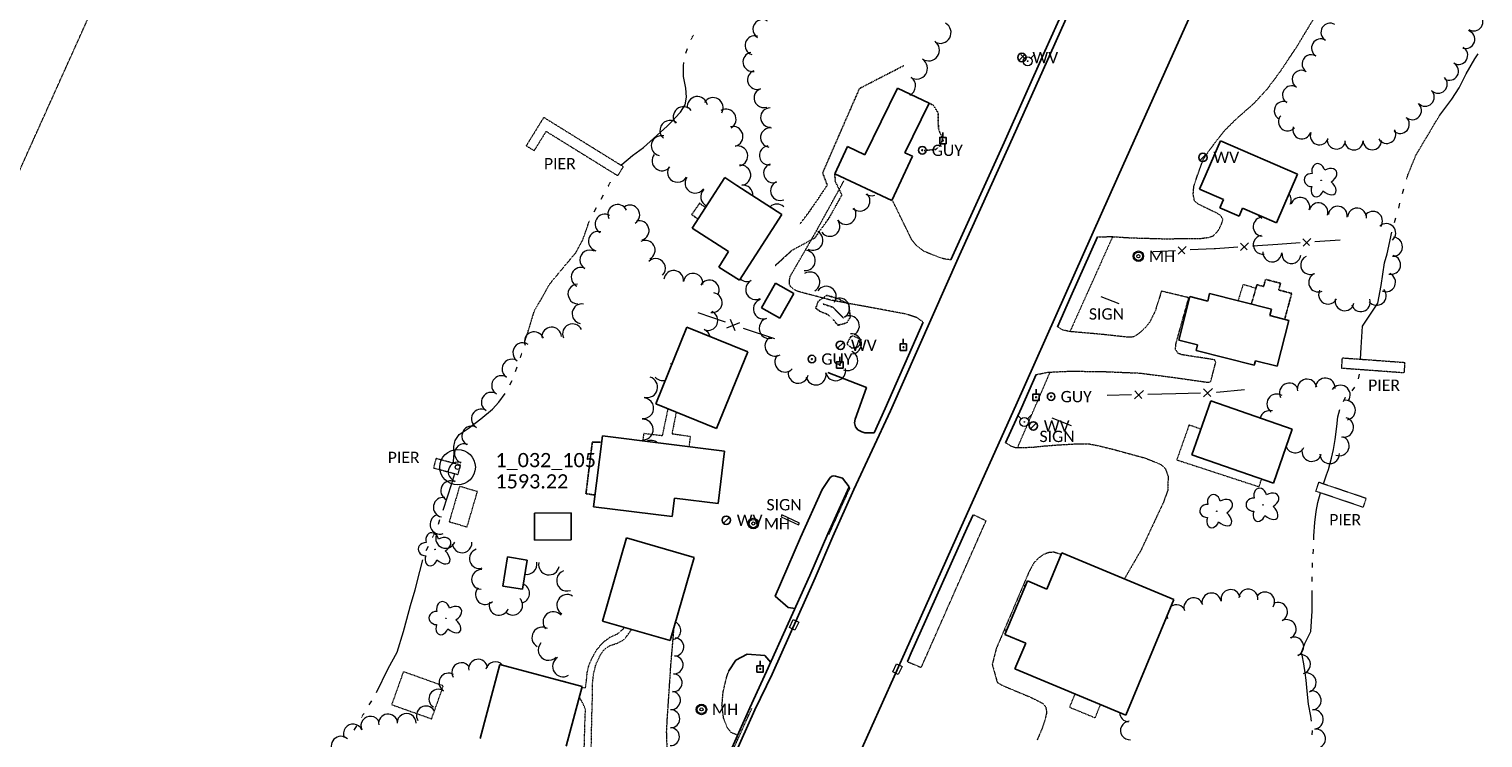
# Model space of a CAD drawing. Extents: x 386237 to 390135, y 96958 to 113752.
# Tile 60 of 116: x 387941 to 388556, y 102394 to 102694. Entities that reach past the tile are written whole.
import ezdxf
from ezdxf.enums import TextEntityAlignment as Align
from ezdxf.lldxf.tags import DXFTag

# ---------------------------------------------------------------- set-up
doc = ezdxf.new("R2010")
doc.units = 0
doc.header["$MEASUREMENT"] = 0
for name, pattern in [('Wisdot1', [0.0625, 0.03125, -0.03125]), ('Wisdot3', [0.1875, 0.125, -0.0625]), ('Wisdot5', [0.1, 0.05, -0.05]), ('Wisdot6', [0.375, 0.125, -0.0625, 0.03125, -0.0625, 0.03125, -0.0625])]:
    doc.linetypes.add(name, pattern=pattern)
for name, color, linetype, lineweight in [('E_BLD', 231, 'Continuous', 25), ('E_DRN', 41, 'Continuous', 18), ('E_DTM_SlopeBottom', 81, 'Wisdot1', 25), ('E_DTM_SlopeTop', 81, 'Wisdot1', 25), ('E_DWY', 51, 'Wisdot3', 18), ('E_LAND_Vegetation', 81, 'Continuous', 18), ('E_MAP_Limits', 81, 'Wisdot3', 18), ('E_MAP_PassPoints', 41, 'Continuous', 18), ('E_MISCPROP_HvyDash', 231, 'Wisdot3', 25), ('E_MISCPROP_Railing', 31, 'Continuous', 18), ('E_PATH_Sidewalk', 51, 'Wisdot5', 18), ('E_RDWY', 21, 'Continuous', 25), ('E_RDWY_AsphConc', 201, 'Continuous', 25), ('E_RDWY_C_and_G', 21, 'Continuous', 25), ('E_SGN', 21, 'Continuous', 18), ('E_STRUCT_Pier', 252, 'Wisdot3', 25), ('E_UTL_EGuyWire', 201, 'Continuous', 25), ('E_UTL_EPowerPole', 231, 'Eelec', 25), ('E_UTL_MH', 31, 'Continuous', 18), ('E_UTL_W', 171, 'Continuous', 25), ('E_UTL_WHydrant', 131, 'Continuous', 18), ('E_WTR', 131, 'Wisdot6', 18), ('E_WTR_Dock_Pier', 131, 'Wisdot3', 18), ('E_WTR_Elevations', 131, 'Continuous', 18), ('E_WTR_FlowLine', 131, 'Wisdot6', 18)]:
    doc.layers.add(name, color=color, linetype=linetype, lineweight=lineweight)
doc.styles.add('CalibriLight', font='calibril.ttf')
tags = doc.linetypes.add('Eelec', pattern='A,0.275,-0.05,["E",CalibriLight,S=0.07,R=0,X=-0.025,Y=-0.035],-0.05,0.875', length=1.25).pattern_tags.tags
tags[6] = DXFTag(74, 10)

# ---------------------------------------------------------------- blocks, each defined once
blk = doc.blocks.new('PP')
at = {"layer": 'E_MAP_PassPoints', "lineweight": 0}
for radius in [7.5, 0.96]:
    blk.add_circle((0, 0), radius, dxfattribs=at)
blk = doc.blocks.new('GUY')
at = {"color": 0, "linetype": 'ByBlock', "lineweight": -2, "transparency": 16777216}
for radius in [4, 0.5]:
    blk.add_circle((0, 0), radius, dxfattribs=at)
at = {"color": 0, "linetype": 'ByBlock', "lineweight": -2, "transparency": 16777216, "style": 'CalibriLight'}
blk.add_text('GUY', height=12, dxfattribs=at).set_placement((10, 0), align=Align.MIDDLE_LEFT)
blk = doc.blocks.new('HYD')
at = {"color": 0, "linetype": 'ByBlock', "lineweight": -2, "transparency": 16777216}
for p, q in [((-3.8, 3.8), (-8.3, 8.3)), ((3.8, 3.8), (8.3, 8.3))]:
    blk.add_line(p, q, dxfattribs=at)
for radius in [5.48, 0.42]:
    blk.add_circle((0, 0), radius, dxfattribs=at)
blk = doc.blocks.new('INLET')
at = {"color": 0, "linetype": 'ByBlock', "lineweight": -2, "transparency": 16777216, "flags": 128}
blk.add_lwpolyline([(-7.5, 10), (7.5, 10), (7.5, 0), (-7.5, 0)], close=True, dxfattribs=at)
blk = doc.blocks.new('MH')
at = {"color": 0, "linetype": 'ByBlock', "lineweight": -2, "transparency": 16777216}
for radius in [5, 4, 1.5]:
    blk.add_circle((0, 0), radius, dxfattribs=at)
at = {"color": 0, "linetype": 'ByBlock', "lineweight": -2, "transparency": 16777216, "style": 'CalibriLight'}
blk.add_text('MH', height=10.8, dxfattribs=at).set_placement((10, 0), align=Align.MIDDLE_LEFT)
blk = doc.blocks.new('PIER')
at = {"color": 0, "linetype": 'ByBlock', "lineweight": -2, "transparency": 16777216, "style": 'CalibriLight'}
blk.add_text('PIER', height=10.8, dxfattribs=at).set_placement((-16.8, -5.4))
blk = doc.blocks.new('PPOL')
at = {"color": 0, "linetype": 'ByBlock', "lineweight": -2, "transparency": 16777216}
blk.add_line((-0.1, 4.5), (-0.1, 11.6), dxfattribs=at)
at = {"color": 0, "linetype": 'ByBlock', "lineweight": -2, "transparency": 16777216, "flags": 128}
blk.add_lwpolyline([(-4.6, -4.5), (4.4, -4.5), (4.4, 4.5), (-4.6, 4.5)], close=True, dxfattribs=at)
at = {"color": 0, "linetype": 'ByBlock', "lineweight": -2, "transparency": 16777216}
blk.add_circle((0, 0), 0.582, dxfattribs=at)
blk = doc.blocks.new('SIGN')
at = {"color": 0, "linetype": 'ByBlock', "lineweight": -2, "transparency": 16777216, "style": 'CalibriLight'}
blk.add_text('SIGN', height=12, dxfattribs=at).set_placement((0, 0), align=Align.MIDDLE_CENTER)
blk = doc.blocks.new('DTRE')
at = {"color": 0, "linetype": 'ByBlock', "lineweight": -2, "transparency": 16777216}
blk.add_circle((-0.18, 0), 0.183, dxfattribs=at)
for centre, major_axis, ratio in [((-1.87, 5.32), (1.36, -4.98), 0.782863), ((-5.87, 0.15), (4.93, -0.12), 0.832022), ((4.06, 2.74), (-5.27, -2.93), 0.691916), ((-2.49, -5.24), (1.8, 4.86), 0.716896), ((3.54, -3.71), (-5.01, 4.58), 0.560249)]:
    blk.add_ellipse(centre, major_axis=major_axis, ratio=ratio, start_param=1.570796, end_param=4.712389, dxfattribs=at)
blk = doc.blocks.new('WV')
at = {"color": 0, "linetype": 'ByBlock', "lineweight": -2, "transparency": 16777216}
blk.add_line((-2.8, -2.8), (2.8, 2.8), dxfattribs=at)
blk.add_circle((0, 0), 4, dxfattribs=at)
at = {"color": 0, "linetype": 'ByBlock', "lineweight": -2, "transparency": 16777216, "style": 'CalibriLight'}
blk.add_text('WV', height=10.8, dxfattribs=at).set_placement((10, 0), align=Align.MIDDLE_LEFT)

msp = doc.modelspace()

# ---------------------------------------------------------------- linework, layer by layer
at = {"layer": 'E_BLD', "ltscale": 5}
for p, q in [((388294.56, 102640.76), (388308.44, 102668.87)), ((388321.78, 102662.56), (388308.44, 102668.87)), ((388321.78, 102662.56), (388311.55, 102641.57)), ((388445.04, 102646.66), (388436.17, 102626.22)), ((388477.6, 102632.51), (388445.04, 102646.66)), ((388445.04, 102646.66), (388445.04, 102646.66)), ((388281.93, 102632.66), (388287.32, 102644.16)), ((388287.32, 102644.16), (388294.56, 102640.76)), ((388314.73, 102640.13), (388305.97, 102621.38)), ((388311.55, 102641.57), (388314.73, 102640.13)), ((388305.97, 102621.38), (388281.93, 102632.66)), ((388468.69, 102612), (388477.6, 102632.51)), ((388477.6, 102632.51), (388477.6, 102632.51)), ((388235.38, 102631.1), (388221.61, 102609.76)), ((388240.47, 102627.81), (388235.38, 102631.1)), ((388235.38, 102631.1), (388235.38, 102631.1)), ((388259.54, 102615.51), (388240.47, 102627.81)), ((388240.47, 102627.81), (388240.47, 102627.81)), ((388436.17, 102626.22), (388446.28, 102621.83)), ((388446.28, 102621.83), (388444.75, 102618.29)), ((388446.28, 102621.83), (388446.28, 102621.83)), ((388241.58, 102587.68), (388259.54, 102615.51)), ((388259.54, 102615.51), (388259.54, 102615.51)), ((388444.75, 102618.29), (388444.75, 102618.29)), ((388444.75, 102618.29), (388452.85, 102614.77)), ((388452.85, 102614.77), (388454.35, 102618.23)), ((388454.35, 102618.23), (388454.35, 102618.23)), ((388454.35, 102618.23), (388468.69, 102612)), ((388221.61, 102609.76), (388237.04, 102599.8)), ((388468.69, 102612), (388468.69, 102612)), ((388237.04, 102599.8), (388232.85, 102593.31)), ((388237.04, 102599.8), (388237.04, 102599.8)), ((388232.85, 102593.31), (388232.85, 102593.31)), ((388232.85, 102593.31), (388241.58, 102587.68)), ((388256.81, 102586.48), (388250.88, 102576.05)), ((388264.56, 102582.07), (388256.81, 102586.48)), ((388258.63, 102571.64), (388264.56, 102582.07)), ((388431.95, 102580.78), (388427.35, 102562.45)), ((388439.58, 102578.87), (388431.95, 102580.78)), ((388431.95, 102580.78), (388431.95, 102580.78)), ((388440.39, 102582.07), (388439.58, 102578.87)), ((388439.58, 102578.87), (388439.58, 102578.87)), ((388466.51, 102575.51), (388440.39, 102582.07)), ((388440.39, 102582.07), (388440.39, 102582.07)), ((388250.88, 102576.05), (388258.63, 102571.64)), ((388465.83, 102572.76), (388466.51, 102575.51)), ((388473.83, 102570.75), (388465.83, 102572.76)), ((388465.83, 102572.76), (388465.83, 102572.76)), ((388468.97, 102551.4), (388473.83, 102570.75)), ((388473.83, 102570.75), (388473.83, 102570.75)), ((388206.28, 102535.53), (388219.42, 102567.94)), ((388219.42, 102567.94), (388219.42, 102567.94)), ((388219.42, 102567.94), (388245.13, 102557.52)), ((388427.35, 102562.45), (388435.26, 102560.47)), ((388435.26, 102560.47), (388434.64, 102558.01)), ((388435.26, 102560.47), (388435.26, 102560.47)), ((388245.13, 102557.52), (388231.98, 102525.11)), ((388245.13, 102557.52), (388245.13, 102557.52)), ((388434.64, 102558.01), (388459.25, 102551.83)), ((388459.25, 102551.83), (388459.73, 102553.73)), ((388459.73, 102553.73), (388459.73, 102553.73)), ((388459.73, 102553.73), (388468.97, 102551.4)), ((388231.98, 102525.11), (388206.28, 102535.53)), ((388432.91, 102513.9), (388440.87, 102536.78)), ((388440.87, 102536.78), (388475.29, 102524.8)), ((388440.87, 102536.78), (388440.87, 102536.78)), ((388179.99, 102492), (388183.74, 102521.94)), ((388183.74, 102521.94), (388235.33, 102515.49)), ((388183.74, 102521.94), (388183.74, 102521.94)), ((388231.98, 102525.11), (388231.98, 102525.11)), ((388475.29, 102524.8), (388467.32, 102501.92)), ((388475.29, 102524.8), (388475.29, 102524.8)), ((388235.33, 102515.49), (388232.56, 102493.35)), ((388235.33, 102515.49), (388235.33, 102515.49)), ((388467.32, 102501.92), (388432.91, 102513.9)), ((388213.23, 102487.83), (388179.99, 102492)), ((388214.21, 102495.65), (388213.23, 102487.83)), ((388232.56, 102493.35), (388214.21, 102495.65)), ((388214.21, 102495.65), (388214.21, 102495.65)), ((388154.95, 102489.33), (388170.45, 102489.45)), ((388155.04, 102477.87), (388154.95, 102489.33)), ((388170.45, 102489.45), (388170.54, 102477.99)), ((388213.23, 102487.83), (388213.23, 102487.83)), ((388183.74, 102443.7), (388193.86, 102478.83)), ((388193.86, 102478.83), (388222.43, 102470.61)), ((388170.54, 102477.99), (388155.04, 102477.87)), ((388371.54, 102457.24), (388377.91, 102472.53)), ((388377.91, 102472.53), (388377.91, 102472.53)), ((388377.91, 102472.53), (388425.28, 102452.77)), ((388143.59, 102470.81), (388141.58, 102458.53)), ((388151.87, 102469.46), (388143.59, 102470.81)), ((388143.59, 102470.81), (388143.59, 102470.81)), ((388149.87, 102457.18), (388151.87, 102469.46)), ((388151.87, 102469.46), (388151.87, 102469.46)), ((388222.43, 102470.61), (388212.32, 102435.47)), ((388222.43, 102470.61), (388222.43, 102470.61)), ((388353.88, 102437.99), (388363.33, 102460.66)), ((388363.33, 102460.66), (388363.33, 102460.66)), ((388363.33, 102460.66), (388371.54, 102457.24)), ((388141.58, 102458.53), (388149.87, 102457.18)), ((388149.87, 102457.18), (388149.87, 102457.18)), ((388371.54, 102457.24), (388371.54, 102457.24)), ((388425.28, 102452.77), (388404.92, 102403.95)), ((388212.32, 102435.47), (388183.74, 102443.7)), ((388183.74, 102443.7), (388183.74, 102443.7)), ((388212.32, 102435.47), (388212.32, 102435.47)), ((388362.62, 102434.35), (388353.88, 102437.99)), ((388358.09, 102423.48), (388362.62, 102434.35)), ((388362.62, 102434.35), (388362.62, 102434.35)), ((388140.35, 102425.41), (388132, 102394.1)), ((388175.14, 102416.13), (388140.35, 102425.41)), ((388140.35, 102425.41), (388140.35, 102425.41)), ((388404.92, 102403.95), (388358.09, 102423.48)), ((388168.41, 102390.9), (388175.14, 102416.13)), ((388175.14, 102416.13), (388175.14, 102416.13)), ((388404.92, 102403.95), (388404.92, 102403.95))]:
    msp.add_line(p, q, dxfattribs=at)
at = {"layer": 'E_DTM_SlopeBottom', "flags": 128}
for points in [[(388274.9, 102578.84), (388273.88, 102575.87)], [(388278.53, 102581.33), (388274.9, 102578.84)], [(388282.59, 102580.22), (388278.53, 102581.33)], [(388287.68, 102577.71), (388282.59, 102580.22)], [(388288.51, 102572.21), (388287.68, 102577.71)], [(388273.88, 102575.87), (388275.85, 102574.46)], [(388275.85, 102574.46), (388279.04, 102573.23)], [(388279.04, 102573.23), (388281.26, 102571.11)], [(388281.26, 102571.11), (388283.17, 102568.72)], [(388286.99, 102569.71), (388288.51, 102572.21)], [(388283.17, 102568.72), (388286.99, 102569.71)]]:
    msp.add_lwpolyline(points, dxfattribs=at)
at = {"layer": 'E_DTM_SlopeTop', "flags": 128}
for points in [[(388267.1, 102611.38), (388270.91, 102616.39), (388274.38, 102621.37), (388278.75, 102627.92), (388276.81, 102633.1), (388292.35, 102668.72), (388299.81, 102672.58), (388311.11, 102678.37)], [(388321.78, 102662.56), (388323.64, 102661.57), (388325.56, 102658.49), (388325.57, 102655.24), (388325.88, 102651.08), (388327.57, 102647.7), (388326.68, 102644.7), (388324.52, 102642.92), (388319.61, 102642.56)], [(388256.76, 102593.9), (388263.83, 102600.36), (388273.43, 102605.52), (388279.67, 102614.28), (388284.91, 102623.77), (388282.12, 102629.45), (388281.93, 102632.66)], [(388285.56, 102571.77), (388281.16, 102576.29), (388276.85, 102577.71)]]:
    msp.add_lwpolyline(points, dxfattribs=at)
msp.add_lwpolyline([(388288.67, 102563.85), (388287.05, 102560.87), (388289.12, 102559.04), (388291.6, 102559.48), (388292.63, 102560.58), (388293.02, 102562.7), (388289.55, 102564.25)], close=True, dxfattribs=at)
at = {"layer": 'E_DWY', "flags": 128}
for points in [[(388393.03, 102606.07), (388398.97, 102606.16), (388407.16, 102605.64), (388421.48, 102605.24), (388436.77, 102605.41), (388439.77, 102605.79), (388442.02, 102606.54), (388444.08, 102608.79), (388445.34, 102611.27), (388446.03, 102613.42), (388444.96, 102615.14), (388443.22, 102616.16), (388438.05, 102618.65), (388435.12, 102620.15), (388433.94, 102621.43), (388433.45, 102623.99), (388433.7, 102627.26), (388434.98, 102631.25), (388437.71, 102638.83), (388440.43, 102642.86), (388446.53, 102650.77), (388451.89, 102656.09), (388459.18, 102662.5), (388464.91, 102668.72), (388470.33, 102676), (388477.38, 102686.58), (388483.58, 102696.87), (388487.65, 102703.03), (388491.9, 102707.7), (388495.47, 102711.08), (388499.94, 102714.81), (388503.12, 102717.44), (388505.9, 102719.82), (388506.36, 102720.44), (388510.75, 102724.24), (388514.76, 102728.45), (388515.24, 102729.16)], [(388319.33, 102569.98), (388316.76, 102571.85), (388312.02, 102573.43), (388296.42, 102576.33), (388280.39, 102579.27), (388272.36, 102581.39), (388266.47, 102582.95), (388264.75, 102583.69), (388263.44, 102584.74), (388262.85, 102585.85), (388262.71, 102587.64), (388263.15, 102589.48), (388273.9, 102608.07), (388285.87, 102629.88)], [(388331, 102596.33), (388327.96, 102596.75), (388323.44, 102598.35), (388319.56, 102599.99), (388316.57, 102602.22), (388314.5, 102604.73), (388306.5, 102621.1)], [(388367.09, 102547.87), (388372.09, 102548.86), (388381.51, 102549.31), (388395.89, 102549.12), (388410.95, 102548.49), (388424.58, 102546.73), (388439.76, 102544.59), (388440.82, 102544.82), (388442.99, 102553.14), (388442.48, 102554.11), (388428.75, 102556.22), (388427.05, 102556.81), (388425.9, 102558.6), (388426.21, 102561.15), (388431.57, 102580.33), (388420.02, 102583.11), (388417.36, 102574.68), (388415.18, 102570.25), (388412.88, 102567.33), (388410.38, 102565.19), (388408.46, 102563.81), (388406.17, 102563.63), (388393.94, 102564.92), (388381.3, 102566.03), (388378.14, 102566.73), (388376.08, 102568.08)], [(388354.16, 102519.09), (388356.48, 102517.63), (388358.11, 102517.11), (388360.78, 102517.03), (388365.53, 102517.18), (388370.9, 102517.74), (388376.35, 102518.16), (388383.04, 102518.54), (388389.16, 102518.65), (388393.78, 102517.71), (388399.81, 102516.23), (388413.16, 102512.58), (388419.49, 102510.04), (388421.57, 102508.32), (388422.85, 102504.89), (388422.67, 102498.88), (388420.82, 102493.83), (388411.35, 102473.61), (388408.61, 102468.92), (388404.32, 102461.51)], [(388312.6, 102426.59), (388318.49, 102424.11), (388345.87, 102486.06), (388340.37, 102488.64)], [(388377.59, 102471.77), (388376.75, 102472.15), (388374.39, 102472.83), (388372.17, 102472.59), (388369.93, 102471.69), (388367.95, 102470.24), (388366.15, 102468.37), (388364.12, 102464.75), (388350.2, 102432.13), (388348.48, 102425.43), (388350.59, 102417.8), (388352.78, 102416.53), (388364.86, 102411.47), (388365.66, 102411.07)], [(388210.81, 102396.52), (388211.13, 102402.43), (388211.73, 102411.42), (388212.62, 102424.99), (388213.95, 102440.46), (388213.82, 102440.7)], [(388241, 102395.39), (388238.21, 102396.59), (388236.46, 102398.69), (388234.92, 102402.76), (388234.23, 102407.9), (388234.72, 102413.71), (388236.18, 102419.96), (388237.14, 102422.72)], [(388365.66, 102411.07), (388369.67, 102409.03), (388371.09, 102407.48), (388371.49, 102405.13), (388370.79, 102402.05), (388369.69, 102398.64), (388367.42, 102393.37)], [(388210.81, 102396.52), (388210.91, 102387.42), (388211.16, 102382.39), (388210.48, 102380.82), (388209.47, 102379.95), (388175.71, 102378.84), (388162.69, 102378.26)]]:
    msp.add_lwpolyline(points, dxfattribs=at)
at = {"layer": 'E_LAND_Vegetation'}
for centre, radius, start, end in [((388552.04, 102696.92), 3.88, 236.46069, 56.46069), ((388251.37, 102693.79), 4.07, 57.96658, 237.96658), ((388326.51, 102692.35), 4.56, 241.02438, 61.02438), ((388491.32, 102692.45), 3.88, 59.06353, 239.06353), ((388248.07, 102686.95), 4.07, 72.63635, 252.63635), ((388321.6, 102684.95), 4.56, 234.97095, 54.97095), ((388487.33, 102685.8), 3.88, 59.06353, 239.06353), ((388548.61, 102689.5), 3.88, 252.13551, 72.13551), ((388247.19, 102679.97), 4.07, 99.83121, 279.83121), ((388483.32, 102679.12), 3.88, 57.84829, 237.84829), ((388545.6, 102682.78), 3.88, 239.88636, 59.88636), ((388249.1, 102672.42), 4.07, 109.69543, 289.69543), ((388316.55, 102677.26), 4.56, 237.42789, 57.42789), ((388479.19, 102672.55), 3.88, 57.84829, 237.84829), ((388541.71, 102676.07), 3.88, 239.88636, 59.88636), ((388311.49, 102669.9), 4.56, 297.63275, 52.88226), ((388475.07, 102665.98), 3.88, 58.00674, 238.00674), ((388536.98, 102670.61), 3.88, 224.84034, 44.84034), ((388223.84, 102661.08), 4.26, 9.20684, 189.20684), ((388230.48, 102660.64), 4.26, 328.55482, 148.55482), ((388251.84, 102664.74), 4.07, 109.42975, 289.42975), ((388471.58, 102659.35), 3.88, 65.70704, 245.70704), ((388531.47, 102665.14), 3.88, 224.84034, 44.84034), ((388217.91, 102656.78), 4.26, 39.61636, 219.61636), ((388235.93, 102655.8), 4.26, 299.99673, 119.99673), ((388254.63, 102656.46), 4.07, 91.07563, 271.07563), ((388473.38, 102654.67), 3.88, 139.43739, 319.43739), ((388526.05, 102659.43), 3.88, 228.59715, 48.59715), ((388212.27, 102650.98), 4.26, 50.60631, 230.60631), ((388238.85, 102648.47), 4.26, 284.07935, 104.07935), ((388254.61, 102648), 4.07, 81.34571, 261.34571), ((388479.4, 102651.33), 3.88, 162.43186, 342.43186), ((388515.24, 102649.39), 3.88, 209.96771, 29.96771), ((388520.92, 102653.62), 3.88, 228.59715, 48.59715), ((388208.62, 102644.52), 4.26, 76.5177, 256.5177), ((388240.86, 102640.23), 4.26, 283.412, 103.412), ((388254.12, 102640.45), 4.07, 96.92657, 276.92657), ((388486.8, 102648.8), 3.88, 160.25692, 340.25692), ((388493.99, 102647.02), 3.88, 170.40273, 350.40273), ((388501.39, 102646.63), 3.88, 180.51406, 0.51406), ((388509.15, 102646.7), 3.88, 180.51406, 0.51406), ((388208.94, 102638.23), 4.26, 141.23032, 321.23032), ((388215.49, 102633.36), 4.26, 150.75053, 330.75053), ((388242.13, 102632.08), 4.26, 276.25648, 96.25648), ((388255.91, 102632.98), 4.07, 109.50811, 289.50811), ((388222.86, 102628.77), 4.26, 145.45163, 325.45163), ((388229.54, 102622.95), 4.26, 134.44158, 243.77571), ((388243.06, 102623.61), 4.26, 357.17562, 96.25648), ((388258.84, 102625.5), 4.07, 112.87696, 292.87696), ((388257.47, 102615.86), 4.07, 45.49309, 135.44329), ((388292.53, 102621.17), 4.25, 226.77604, 46.77604), ((388297.41, 102627.67), 4.25, 236.71207, 289.09406), ((388470.87, 102621.65), 4.02, 332.71469, 39.14749), ((388478.68, 102618.67), 4.02, 343.46701, 163.46701), ((388486.39, 102616.38), 4.02, 343.46701, 163.46701), ((388184.78, 102611.45), 4.15, 60.74821, 240.74821), ((388190.1, 102615.6), 4.15, 25.24669, 205.24669), ((388195.29, 102615.32), 4.15, 303.05117, 123.05117), ((388286.63, 102615.58), 4.25, 216.63527, 36.63527), ((388462.8, 102610.33), 4.02, 87.05521, 267.05521), ((388464.21, 102617.49), 4.02, 210.52984, 244.51418), ((388494.56, 102614.94), 4.02, 351.66618, 171.66618), ((388502.7, 102614.18), 4.02, 355.854, 175.854), ((388509.43, 102612.79), 4.02, 324.9662, 144.9662), ((388181.95, 102604.21), 4.15, 74.54924, 254.54924), ((388199.26, 102608.71), 4.15, 286.77609, 106.77609), ((388272.67, 102604.62), 4.25, 240.7425, 60.7425), ((388279.81, 102610.52), 4.25, 216.26795, 36.26795), ((388515.03, 102607.64), 4.02, 312.80601, 132.80601), ((388201.81, 102600.44), 4.15, 297.64062, 117.64062), ((388462.84, 102602.72), 4.02, 99.2114, 279.2114), ((388517.9, 102601.87), 4.02, 267.73283, 87.73283), ((388178.3, 102596.31), 4.15, 61.05547, 241.05547), ((388206.2, 102592.75), 4.15, 315.16594, 135.16594), ((388269.44, 102596.08), 4.25, 263.35014, 83.35014), ((388466.84, 102599.51), 4.02, 176.1676, 356.1676), ((388474.96, 102598.84), 4.02, 172.92324, 352.92324), ((388482.9, 102594.15), 4.02, 115.56803, 295.56803), ((388517.1, 102594.25), 4.02, 256.99131, 76.99131), ((388174.66, 102588.98), 4.15, 64.29931, 244.29931), ((388213.84, 102587.66), 4.15, 352.85142, 172.85142), ((388222.01, 102586.51), 4.15, 351.44046, 171.44046), ((388271.32, 102586.95), 4.25, 300.40971, 120.40971), ((388486.3, 102586.78), 4.02, 113.36708, 293.36708), ((388514.94, 102586.88), 4.02, 246.67966, 66.67966), ((388173.28, 102581.92), 4.15, 90.78633, 270.78633), ((388228.87, 102583.61), 4.15, 330.00492, 150.00492), ((388244.83, 102591.41), 4.25, 227.60923, 294.84545), ((388248.49, 102583.78), 4.25, 115.96309, 295.96309), ((388278.28, 102580.91), 4.25, 325.7753, 145.7753), ((388490.45, 102581.69), 4.02, 153.78773, 333.78773), ((388510.98, 102581.19), 4.02, 219.43211, 39.43211), ((388175.03, 102573.58), 4.15, 79.82174, 259.82174), ((388230.19, 102578.24), 4.15, 261.37232, 81.37232), ((388251.76, 102575.6), 4.25, 106.36972, 286.36972), ((388283.94, 102575.87), 4.25, 299.03017, 119.03017), ((388497.44, 102578.86), 4.02, 167.5868, 347.5868), ((388504.29, 102578.51), 4.02, 196.88712, 16.88712), ((388228.32, 102570.69), 4.15, 247.87603, 67.87603), ((388254.14, 102567.4), 4.25, 105.36038, 285.36038), ((388288.07, 102568.44), 4.25, 299.03017, 119.03017), ((388154.86, 102561.77), 4.15, 20.26459, 200.26459), ((388162.21, 102563.76), 4.15, 2.52758, 182.52758), ((388171.03, 102565.12), 4.15, 24.75872, 204.75872), ((388225.19, 102563), 4.15, 13.53165, 67.87603), ((388288.97, 102560.82), 4.25, 275.90457, 95.90457), ((388149.99, 102557.15), 4.15, 56.46599, 236.46599), ((388256.66, 102559.89), 4.25, 121.00244, 301.00244), ((388145.41, 102550.23), 4.15, 56.46599, 236.46599), ((388209.25, 102549.68), 4.37, 31.96468, 41.70561), ((388260.84, 102553.17), 4.25, 137.26686, 317.26686), ((388287.4, 102553.79), 4.25, 245.82779, 65.82779), ((388141.03, 102543.25), 4.15, 58.26775, 238.26775), ((388202.68, 102542.53), 4.37, 254.69347, 74.69347), ((388209.25, 102549.68), 4.37, 221.70561, 283.88984), ((388266.45, 102548.46), 4.25, 168.17779, 348.17779), ((388273.96, 102547.75), 4.25, 191.93333, 11.93333), ((388282.28, 102549.51), 4.25, 191.93333, 11.93333), ((388489.31, 102542.21), 4.15, 356.04826, 176.04826), ((388136.67, 102536.2), 4.15, 58.26775, 238.26775), ((388474.08, 102540.09), 4.15, 27.0612, 207.0612), ((388481.57, 102541.78), 4.15, 10.26313, 190.26313), ((388495.65, 102539.23), 4.15, 325.23309, 145.23309), ((388200.98, 102533.64), 4.37, 264.48792, 84.48792), ((388468.74, 102535.5), 4.15, 56.48853, 236.48853), ((388497.85, 102532.83), 4.15, 280.78298, 100.78298), ((388132.45, 102529.17), 4.15, 61.13193, 241.13193), ((388200.81, 102524.6), 4.37, 273.50061, 93.50061), ((388465.84, 102528.48), 4.15, 74.45254, 165.92911), ((388497.09, 102525.58), 4.15, 255.99638, 75.99638), ((388128.44, 102521.9), 4.15, 61.13193, 241.13193), ((388495.23, 102517.73), 4.15, 249.65953, 69.65953), ((388125.33, 102514.5), 4.15, 68.6151, 248.6151), ((388204.23, 102515.67), 4.37, 50.23509, 115.49383), ((388476.56, 102518.94), 4.15, 201.72534, 331.96839), ((388483.56, 102515.34), 4.15, 164.33884, 344.33884), ((388122.67, 102506.78), 4.15, 72.48041, 252.48041), ((388491.13, 102514.38), 4.15, 181.2021, 1.2021), ((388119.51, 102498.81), 4.15, 63.34298, 243.34298), ((388116.37, 102491.81), 4.15, 80.60808, 260.60808), ((388114.98, 102484.6), 4.15, 109.59727, 289.59727), ((388117.4, 102478.62), 4.15, 157.86946, 337.86946), ((388124.38, 102476.74), 4.15, 184.44395, 4.44395), ((388131.64, 102470.11), 4.15, 107.8283, 287.8283), ((388151.65, 102467.82), 4.39, 260.15154, 9.51738), ((388161.08, 102467.63), 4.39, 169.50245, 349.50245), ((388132.54, 102461.3), 4.15, 87.65521, 267.65521), ((388168.73, 102460.8), 4.39, 109.69767, 289.69767), ((388134.19, 102454.88), 4.15, 136.71085, 316.71085), ((388148.75, 102455.42), 4.15, 291.13334, 69.38906), ((388168.83, 102450.53), 4.39, 59.07935, 239.07935), ((388441.19, 102451.5), 4.07, 9.48076, 189.48076), ((388449.27, 102452.95), 4.07, 11.44416, 191.44416), ((388456.73, 102453.12), 4.07, 353.5709, 173.5709), ((388463.8, 102451.89), 4.07, 327.23085, 147.23085), ((388139.97, 102450.31), 4.15, 160.81163, 340.81163), ((388145.8, 102450.42), 4.15, 223.73181, 43.73181), ((388162.96, 102443.3), 4.39, 41.31244, 221.31244), ((388426.28, 102446.53), 4.07, 24.91839, 121.92578), ((388433.59, 102449.45), 4.07, 17.27548, 197.27548), ((388469.22, 102447.54), 4.07, 296.91663, 116.91663), ((388213.07, 102439.72), 3.79, 283.11063, 67.12215), ((388426.28, 102446.53), 4.07, 192.80482, 204.91839), ((388419.26, 102442.89), 4.07, 31.82176, 41.84745), ((388472.91, 102440.27), 4.07, 296.91663, 116.91663), ((388158.3, 102436.73), 4.39, 59.44184, 239.44184), ((388214.32, 102432.75), 3.79, 267.85469, 87.85469), ((388476.08, 102432.91), 4.07, 293.03399, 113.03399), ((388160.92, 102431.52), 4.39, 137.08237, 317.08237), ((388478.93, 102425.49), 4.07, 287.24199, 107.24199), ((388124.06, 102422.11), 4.03, 31.00593, 211.00593), ((388131.16, 102423.54), 4.03, 8.31769, 188.31769), ((388138.4, 102422.51), 4.03, 40.16221, 167.90524), ((388167.01, 102424.54), 4.39, 121.69955, 301.69955), ((388214.01, 102425.21), 3.79, 266.84615, 86.84615), ((388118.64, 102417.69), 4.03, 57.93829, 237.93829), ((388166.42, 102413.95), 4.39, 67.29454, 82.83257), ((388213.59, 102417.64), 3.79, 266.84615, 86.84615), ((388481.35, 102417.71), 4.07, 287.24199, 107.24199), ((388114.37, 102410.86), 4.03, 58.34201, 238.34201), ((388212.87, 102410.18), 3.79, 263.82457, 83.82457), ((388483.44, 102410.23), 4.07, 276.4651, 96.4651), ((388109.12, 102403.8), 4.03, 32.08283, 212.08283), ((388212.61, 102402.45), 3.79, 268.83831, 88.83831), ((388406.29, 102405.09), 3.92, 181.15723, 267.08764), ((388484.36, 102402.13), 4.07, 276.4651, 96.4651), ((388078.27, 102396.14), 4.03, 24.03091, 204.03091), ((388085.64, 102399.43), 4.03, 24.03091, 204.03091), ((388093.11, 102400.39), 4.03, 7.75531, 187.75531), ((388100.89, 102400.59), 4.03, 359.67596, 179.67596), ((388212.46, 102394.87), 3.79, 268.83831, 88.83831), ((388406.61, 102397.5), 3.92, 94.43686, 274.43686), ((388073.12, 102391), 4.03, 46.50408, 226.50408), ((388485.27, 102394.04), 4.07, 276.4651, 96.4651)]:
    msp.add_arc(centre, radius, start, end, dxfattribs=at)
at = {"layer": 'E_MAP_Limits', "lineweight": 0, "flags": 128}
msp.add_lwpolyline([(387611.94, 101911.57), (388041.89, 102866.29)], dxfattribs=at)
at = {"layer": 'E_MISCPROP_HvyDash', "flags": 128}
for points in [[(388224.08, 102613.59), (388221.42, 102615.44), (388224.79, 102620.24), (388227.22, 102618.45)], [(388458.03, 102577.63), (388460.39, 102585.84), (388463.18, 102585.06), (388464.02, 102588.07), (388470.34, 102586.44), (388469.57, 102583.6), (388475.09, 102582.17), (388472.09, 102571.19)], [(388183.4, 102519.24), (388179.43, 102519.38), (388176.73, 102497.54), (388180.6, 102496.94)]]:
    msp.add_lwpolyline(points, dxfattribs=at)
at = {"layer": 'E_MISCPROP_Railing', "ltscale": 5}
for p, q in [((388427.08, 102598.74), (388430.45, 102601.98)), ((388427.09, 102601.82), (388429.88, 102598.94)), ((388453.45, 102603.35), (388456.3, 102600.53)), ((388453.5, 102600.27), (388456.8, 102603.58)), ((388479.82, 102605.18), (388482.67, 102602.36)), ((388479.87, 102602.1), (388483.17, 102605.41)), ((388237.72, 102571.32), (388239.73, 102566.53)), ((388236.24, 102567.62), (388241.85, 102569.93)), ((388408.66, 102537.61), (388412.44, 102541.1)), ((388408.74, 102541), (388411.75, 102537.77)), ((388437.75, 102538.42), (388441.53, 102541.91)), ((388437.83, 102541.81), (388440.84, 102538.58))]:
    msp.add_line(p, q, dxfattribs=at)
at = {"layer": 'E_MISCPROP_Railing', "flags": 128}
for points in [[(388442.86, 102601.19), (388452.28, 102601.84)], [(388458.51, 102602.27), (388469.23, 102603.02)], [(388469.23, 102603.02), (388478.66, 102603.67)], [(388484.89, 102604.11), (388495.6, 102604.85)], [(388416.46, 102599.86), (388425.9, 102600.33)], [(388432.13, 102600.64), (388442.34, 102601.15), (388442.86, 102601.19)], [(388223.98, 102574.02), (388235.58, 102570.1)], [(388243.25, 102567.51), (388256.44, 102563.05)], [(388414.27, 102539.58), (388426.09, 102539.91)], [(388426.09, 102539.91), (388436.48, 102540.2)], [(388443.35, 102540.4), (388443.45, 102540.4), (388455.12, 102541.52)], [(388397, 102539.1), (388407.4, 102539.39)]]:
    msp.add_lwpolyline(points, dxfattribs=at)
at = {"layer": 'E_PATH_Sidewalk', "flags": 128}
for points in [[(388399.37, 102606.13), (388381.33, 102566.03)], [(388459.96, 102584.33), (388454.51, 102585.88), (388452.39, 102579.05)], [(388359.24, 102517.07), (388372.95, 102548.9)], [(388211.37, 102533.46), (388208.98, 102522), (388201.18, 102522.92), (388200.71, 102519.82)], [(388214.91, 102532.03), (388213.09, 102522.9), (388220.83, 102521.77), (388220.26, 102517.37)], [(388436.68, 102524.75), (388431.69, 102526.59), (388426.49, 102511.83), (388461.29, 102500.46), (388462.34, 102503.65)], [(388361.61, 102458.87), (388362.45, 102458.55)], [(388192.88, 102441.07), (388192.44, 102440.33), (388189.8, 102438.1), (388186.94, 102436.87), (388183.86, 102434.61), (388181.15, 102431.51), (388179.18, 102427.97), (388177.83, 102424.9), (388177.12, 102422.03), (388176.82, 102418.4), (388176.4, 102415.48), (388176.41, 102415.41), (388175, 102415.62)], [(388178.73, 102378.94), (388179.25, 102403.87), (388179.47, 102411.32), (388179.51, 102417.31), (388179.87, 102420.95), (388180.91, 102425.29), (388182.82, 102429.4), (388184.58, 102431.85), (388186.92, 102433.4), (388189.74, 102434.27), (388192.65, 102435.73), (388194.24, 102437.65), (388196.02, 102440.16)], [(388353.61, 102440.13), (388354.61, 102439.74)], [(388175.71, 102378.84), (388176.37, 102402.85), (388176.52, 102406.47), (388175.55, 102408.71), (388174.54, 102410.58), (388173.92, 102411.57)], [(388383.45, 102412.9), (388381.12, 102407.35), (388392.01, 102402.85), (388394.23, 102408.4)]]:
    msp.add_lwpolyline(points, dxfattribs=at)
for points in [[(388123.31, 102500.63), (388118.91, 102485.71), (388126.45, 102483.48), (388130.85, 102498.41)], [(388116.44, 102416.31), (388099.55, 102422.32), (388094.61, 102408.41), (388111.49, 102402.4)]]:
    msp.add_lwpolyline(points, close=True, dxfattribs=at)
at = {"layer": 'E_RDWY', "flags": 128}
for points in [[(388526.18, 102912.56), (388515.61, 102886.56), (388497.35, 102845.04), (388478.09, 102801.67), (388462.91, 102767.46), (388445.4, 102729.06), (388423.34, 102679.66), (388401.73, 102631.66), (388379.48, 102581.86), (388358.53, 102534.81), (388335.47, 102483.88), (388311.97, 102431.28), (388287.3, 102376.39), (388268.9, 102334.94), (388241.4, 102273.76), (388219.05, 102223.73), (388199.7, 102180.74), (388197.84, 102175.55)], [(388289.92, 102499.37), (388305.48, 102532.51), (388334.64, 102598.38), (388355.85, 102644.89), (388373.06, 102683.55), (388399.74, 102743.1), (388426.65, 102803.16), (388440.68, 102835.09)], [(388331, 102596.33), (388332.36, 102599.41), (388353.57, 102645.92), (388370.78, 102684.57), (388378.73, 102702.31)], [(388393.03, 102606.07), (388381.76, 102580.84), (388376.08, 102568.08)], [(388298.53, 102523.2), (388303.19, 102533.53), (388319.33, 102569.98)], [(388367.09, 102547.87), (388360.81, 102533.79), (388354.16, 102519.09)], [(388340.37, 102488.64), (388337.75, 102482.85), (388314.25, 102430.26), (388312.6, 102426.59)], [(388246.04, 102407.09), (388253.11, 102422.36), (388271.35, 102462.95), (388278.96, 102480.54)], [(388248.15, 102406.21), (388255.39, 102421.33), (388273.63, 102461.93), (388281.13, 102479.46)]]:
    msp.add_lwpolyline(points, dxfattribs=at)
at = {"layer": 'E_RDWY_AsphConc'}
for points in [[(388298.53, 102523.2, 0), (388294.66, 102523.28, 1607.29), (388293.29, 102523.64, 1607.45), (388291.71, 102524.45, 1607.61), (388290.62, 102525.84, 1607.78), (388290.62, 102525.84, 1607.78), (388290.22, 102527.42, 1607.78), (388290.47, 102529.04, 1607.78), (388290.47, 102529.04, 1607.78), (388295.28, 102542.4, 1607.83), (388279, 102548.67, 1609.14)], [(388265.12, 102449.07, 0), (388262.18, 102449.47, 1606.32), (388256.69, 102454.24, 1606.27), (388267.44, 102478.97, 1607.44), (388276.63, 102499.34, 1607.57), (388279.65, 102503.99, 1607.52), (388280.15, 102504.54, 1607.44), (388280.8, 102504.9, 1607.37), (388280.8, 102504.9, 1607.37), (388281.5, 102505.04, 1607.3), (388282.21, 102504.96, 1607.23), (388282.21, 102504.96, 1607.23), (388285.2, 102504.07, 1607.01), (388287.96, 102500.4, 0)], [(388254.87, 102426.26, 0), (388252.32, 102429.14, 1606.08), (388244.92, 102429.68, 1606.08), (388240.12, 102427.19, 1606.09), (388237.14, 102422.72, 1605.93)]]:
    msp.add_polyline3d(points, dxfattribs=at)
at = {"layer": 'E_RDWY_C_and_G'}
for points in [[(388278.96, 102480.54), (388287.96, 102500.4)], [(388281.13, 102479.46), (388289.92, 102499.37)], [(388218.81, 102346.06), (388246.04, 102407.09)], [(388220.88, 102345.38), (388248.15, 102406.21)]]:
    msp.add_lwpolyline(points, dxfattribs=at)
at = {"layer": 'E_SGN', "ltscale": 5}
for p, q in [((388394.36, 102580.78), (388402.01, 102577.91)), ((388373.72, 102529.6), (388381.91, 102526.41))]:
    msp.add_line(p, q, dxfattribs=at)
at = {"layer": 'E_SGN'}
msp.add_polyline3d([(388266.58, 102484.31, 1615.44), (388266.97, 102485.13, 1615.61), (388259.54, 102488.66, 1615.7), (388259.21, 102487.8, 1615.7)], close=True, dxfattribs=at)
at = {"layer": 'E_WTR', "flags": 128}
for points in [[(388221.17, 102689.47), (388222.16, 102691.27)], [(388523.67, 102630.42), (388524.25, 102632.36), (388527.64, 102640.63), (388533.58, 102650.62), (388537.66, 102657.5), (388537.68, 102657.52)], [(388186.14, 102627.42), (388187.13, 102629.23)], [(388162.85, 102587.86), (388166.46, 102592.22), (388172.48, 102599.4), (388175.44, 102604.87), (388178.21, 102612.85), (388178.27, 102612.97)], [(388150.68, 102560.92), (388150.95, 102561.94), (388153.03, 102568.48), (388154.99, 102575), (388157.69, 102579.46), (388161.24, 102585.91), (388162.85, 102587.86)], [(388149.07, 102554.96), (388149.6, 102556.95)], [(388111.91, 102479.05), (388112.81, 102480.9)], [(388081.88, 102403.01), (388082.36, 102403.84), (388082.94, 102404.78)]]:
    msp.add_lwpolyline(points, dxfattribs=at)
at = {"layer": 'E_WTR_Dock_Pier', "flags": 128}
for points in [[(388192.53, 102635.66), (388158.87, 102656.5), (388151.48, 102644.56), (388154.87, 102642.46), (388159.93, 102650.62), (388190.19, 102631.88)], [(388496.52, 102554.92), (388522.86, 102553), (388522.54, 102548.57), (388496.2, 102550.5)], [(388123.73, 102509.59), (388113.34, 102512.39), (388112.27, 102508.43), (388122.66, 102505.63)], [(388486.59, 102502.41), (388506.53, 102495.66), (388505.22, 102491.79), (388485.29, 102498.54)]]:
    msp.add_lwpolyline(points, close=True, dxfattribs=at)
at = {"layer": 'E_WTR_Elevations', "flags": 128}
for points in [[(388218.94, 102683.72), (388219.66, 102685.65)], [(388537.68, 102657.52), (388542.84, 102664.25), (388545.86, 102669.03), (388548.87, 102674.97), (388552.49, 102681.24), (388553.93, 102683.39)], [(388211.04, 102652.87), (388212.2, 102653.94), (388216.68, 102658.67), (388218.62, 102661.87), (388219.24, 102665.04), (388218.93, 102668.93), (388218.02, 102673.84), (388218.01, 102678.29), (388218.18, 102679.7)], [(388191.64, 102636.21), (388191.96, 102636.63), (388196.39, 102640.36), (388201.1, 102643.78), (388211.04, 102652.87)], [(388521.93, 102624.33), (388522.47, 102626.37)], [(388183.15, 102622.03), (388184.15, 102623.82)], [(388520.3, 102618.21), (388520.85, 102620.25)], [(388180.21, 102616.6), (388181.18, 102618.41)], [(388518.54, 102612.12), (388519.14, 102614.15)], [(388511.5, 102578.03), (388512.94, 102585.51), (388514.37, 102595.07), (388515.37, 102598.9), (388517.44, 102608.05)], [(388504.18, 102554.36), (388504.44, 102559.37), (388504.97, 102568.29), (388511.5, 102578.03)], [(388146.97, 102549.16), (388147.68, 102551.09)], [(388503.29, 102546.09), (388503.65, 102547.26), (388503.72, 102547.98)], [(388121.33, 102519.48), (388121.48, 102520.01), (388123.07, 102522.53), (388126.93, 102525.02), (388132.25, 102529.15), (388137.18, 102533.25), (388139.87, 102536.25), (388142.53, 102539.92)], [(388144.56, 102543.49), (388145.49, 102545.33)], [(388500.62, 102541.01), (388501.79, 102542.56)], [(388497.03, 102536.54), (388497.77, 102538.29), (388497.81, 102538.32)], [(388489.81, 102505.48), (388490.62, 102507.71), (388491.9, 102512.57), (388492.77, 102516.25), (388493.46, 102520.42), (388494.19, 102525.88), (388494.59, 102530.03), (388495.4, 102533.04)], [(388120.82, 102510.37), (388120.7, 102511.19), (388120.97, 102514.6), (388120.81, 102517.51), (388121.33, 102519.48)], [(388116.3, 102490.56), (388119.97, 102501.84), (388121.28, 102506)], [(388488.52, 102501.75), (388489.2, 102503.77), (388489.81, 102505.48)], [(388484.37, 102477.98), (388484.43, 102479.66), (388484.85, 102485.32), (388485.42, 102490.06), (388486.14, 102493.87), (388487.28, 102497.87)], [(388114.39, 102484.69), (388115.03, 102486.65)], [(388109.2, 102473.51), (388110.1, 102475.36)], [(388484.14, 102472.15), (388484.23, 102473.87), (388484.24, 102474.09)], [(388100.05, 102440.86), (388102.59, 102450.23), (388104.59, 102456.96), (388106.52, 102464.61), (388107.81, 102469.66)], [(388483.87, 102466.33), (388483.91, 102467.79), (388483.93, 102468.27)], [(388483.72, 102460.5), (388483.72, 102460.91), (388483.76, 102462.44)], [(388479.45, 102429.3), (388479.23, 102430.4), (388480.66, 102434.26), (388483.16, 102439.29), (388483.72, 102447.85), (388483.72, 102454.35), (388483.72, 102456.61)], [(388088.22, 102413.6), (388093.17, 102423.67), (388096.89, 102430.53), (388099.65, 102439.38), (388100.05, 102440.86)], [(388483.42, 102401.4), (388483.12, 102403.5), (388482.22, 102408.62), (388481.58, 102414.13), (388481.15, 102418.72), (388480.76, 102421.86), (388480.18, 102425.64), (388479.45, 102429.3)], [(388085.09, 102408.28), (388086.17, 102410.03)], [(388078.78, 102397.67), (388079.82, 102399.45)], [(388483.79, 102395.61), (388483.9, 102397.55)]]:
    msp.add_lwpolyline(points, dxfattribs=at)
at = {"layer": 'E_WTR_FlowLine'}
for points in [[(388279.44, 102480.34), (388288.4, 102500.07)], [(388219.26, 102345.98), (388246.88, 102406.84)]]:
    msp.add_lwpolyline(points, dxfattribs=at)

# ---------------------------------------------------------------- block references
at = {"layer": 'E_DRN', "xscale": 0.25, "yscale": 0.25, "zscale": 0.25}
for p, rotation in [((388263.6, 102442.64), 245.0868356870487), ((388309.56, 102422.86), 65.2789917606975)]:
    msp.add_blockref('INLET', p, dxfattribs=dict(at, rotation=rotation))
at = {"layer": 'E_LAND_Vegetation', "xscale": 0.6769248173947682, "yscale": 0.6769248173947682, "zscale": 0.6769248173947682}
for p in [(388487.65, 102629.93), (388443.52, 102490.11), (388463.08, 102492.78), (388113.09, 102473.98), (388117.66, 102444.89)]:
    msp.add_blockref('DTRE', p, dxfattribs=at)
at = {"layer": 'E_MAP_PassPoints', "lineweight": 0}
msp.add_blockref('PP', (388122.47, 102508.74), dxfattribs=at)
msp.add_blockref('PP', (388122.47, 102508.74), dxfattribs=at)
msp.add_blockref('PP', (388122.47, 102508.74), dxfattribs=at)
at = {"layer": 'E_SGN', "xscale": 0.3999999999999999, "yscale": 0.3999999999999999, "zscale": 0.3999999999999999}
for p in [(388396.78, 102573.48), (388375.9, 102521.74), (388260.49, 102492.87)]:
    msp.add_blockref('SIGN', p, dxfattribs=at)
at = {"layer": 'E_STRUCT_Pier', "xscale": 0.4444444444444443, "yscale": 0.4444444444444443, "zscale": 0.4444444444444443}
for p in [(388166.44, 102636.97), (388514.87, 102543.37), (388100.4, 102512.86), (388498.42, 102486.54)]:
    msp.add_blockref('PIER', p, dxfattribs=at)
at = {"layer": 'E_UTL_EGuyWire', "xscale": 0.3999999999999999, "yscale": 0.3999999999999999, "zscale": 0.3999999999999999}
for p in [(388318.93, 102642.62), (388272.24, 102554.43), (388373.39, 102538.55)]:
    msp.add_blockref('GUY', p, dxfattribs=at)
at = {"layer": 'E_UTL_EPowerPole', "xscale": 0.2981736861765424, "yscale": 0.2981736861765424, "zscale": 0.2981736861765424}
for p in [(388327.64, 102646.73), (388310.92, 102559.44), (388284.09, 102551.92), (388367.02, 102538.29), (388250.4, 102423.5)]:
    msp.add_blockref('PPOL', p, dxfattribs=at)
at = {"layer": 'E_UTL_MH', "xscale": 0.4444444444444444, "yscale": 0.4444444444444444, "zscale": 0.4444444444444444}
for p in [(388410.27, 102597.86), (388247.48, 102484.92), (388225.57, 102406.39)]:
    msp.add_blockref('MH', p, dxfattribs=at)
at = {"layer": 'E_UTL_W', "xscale": 0.4444444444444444, "yscale": 0.4444444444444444, "zscale": 0.4444444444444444}
for p in [(388361.03, 102681.81), (388437.53, 102639.61), (388284.31, 102560.23), (388365.85, 102526.15), (388236.06, 102486.3)]:
    msp.add_blockref('WV', p, dxfattribs=at)
at = {"layer": 'E_UTL_WHydrant', "xscale": 0.3477624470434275, "yscale": 0.3477624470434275, "zscale": 0.3477624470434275}
for p in [(388363.46, 102680.25), (388362.06, 102527.86)]:
    msp.add_blockref('HYD', p, dxfattribs=at)

# ---------------------------------------------------------------- texts
at = {"layer": 'E_MAP_PassPoints', "lineweight": 0, "style": 'CalibriLight'}
for s, p in [('1_032_105', (388138.47, 102508.74)), ('1_032_105', (388138.47, 102508.74)), ('1_032_105', (388138.47, 102508.74)), ('1593.22', (388138.47, 102499.74)), ('1593.22', (388138.47, 102499.74)), ('1593.22', (388138.47, 102499.74))]:
    msp.add_text(s, height=6, dxfattribs=at).set_placement(p)

doc.saveas('drawing.dxf')
